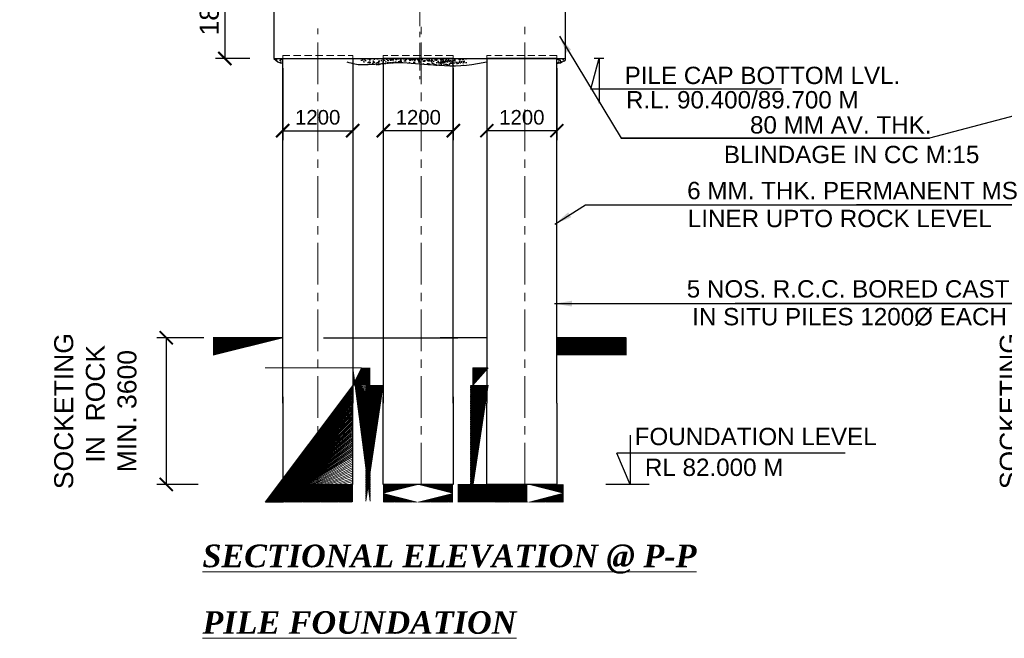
# Model space of a CAD drawing. Header units: millimetres. Extents: x -7734343280 to -3864522140, y -13315289801 to -345766.
# Tile 4 of 22: x -3864760694 to -3864726934, y -6657792782 to -6657771580. Entities that reach past the tile are written whole.
import ezdxf

# ---------------------------------------------------------------- set-up
doc = ezdxf.new("R2010")
doc.units = ezdxf.units.MM
doc.header["$MEASUREMENT"] = 0
doc.header["$PDMODE"] = 2
for name, pattern in [('CENTER', [50.800000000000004, 31.75, -6.35, 6.35, -6.35]), ('DASHED', [0.75, 0.5, -0.25]), ('HIDDEN', [0.375, 0.25, -0.125])]:
    doc.linetypes.add(name, pattern=pattern)
for name, color, linetype, lineweight in [('BSTR', 62, 'Continuous', 13), ('CEN', 3, 'CENTER', 13), ('STEEL', 12, 'Continuous', 35), ('STR', 7, 'Continuous', 25), ('SYM', 8, 'Continuous', 5), ('TITLE', 10, 'Continuous', 18)]:
    doc.layers.add(name, color=color, linetype=linetype, lineweight=lineweight)
doc.layers.add('CHNGE', color=7, linetype='Continuous')
doc.layers.add('TEXT', color=7, linetype='Continuous')
doc.styles.add('ROMANS', font='arial.ttf')
doc.styles.add('ROMANT', font='romant.shx')
doc.dimstyles.new('ROMANS', dxfattribs={"dimtxt": 650, "dimasz": 650, "dimexe": 325, "dimexo": 325, "dimgap": 325, "dimtad": 1, "dimdec": 0, "dimzin": 9, "dimdsep": 46, "dimtxsty": 'ROMANS', "dimcen": 325, "dimclrd": 4, "dimclre": 4, "dimclrt": 6, "dimadec": 0, "dimazin": 0, "dimtfac": 1, "dimtdec": 0, "dimtmove": 0, "dimatfit": 3, "dimfxl": 1, "dimtolj": 1, "dimtzin": 9, "dimarcsym": 0})
pattern_1 = [(45, (3869591717.704899, 6657699060.754195), (-176.7766952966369, 176.7766952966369), [])]
pattern_2 = [(134.999998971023, (-11599088982.17713, 6657699199.655475), (176.7766984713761, 176.7766921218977), [])]

# ---------------------------------------------------------------- blocks, each defined once
blk = doc.blocks.new('_ArchTick')
at = {"color": 0, "linetype": 'ByBlock', "const_width": 0.15}
blk.add_lwpolyline([(-0.5, -0.5), (0.5, 0.5)], dxfattribs=at)
blk = doc.blocks.new('*D198')
at = {"layer": 'CHNGE', "color": 4, "lineweight": -2, "transparency": 16777216}
for p, q in [((-3864754380.488568, -6657782480.986887), (-3864755994.884746, -6657782480.986887)), ((-3864755669.884746, -6657782480.986887), (-3864755669.884746, -6657787510.985216)), ((-3864754580.466283, -6657787510.985216), (-3864755994.884746, -6657787510.985216))]:
    blk.add_line(p, q, dxfattribs=at)
at = {"layer": 'Defpoints', "color": 0, "lineweight": 30, "transparency": 16777216}
for p in [(-3864754055.488568, -6657782480.986887), (-3864755669.884746, -6657787510.985216), (-3864754255.466283, -6657787510.985216)]:
    blk.add_point(p, dxfattribs=at)
at = {"layer": 'CHNGE', "color": 4, "lineweight": -2, "transparency": 16777216, "xscale": 450, "yscale": 450, "zscale": 450}
for p, rotation in [((-3864755669.884746, -6657782480.986887), 90), ((-3864755669.884746, -6657787510.985216), 270)]:
    blk.add_blockref('_ArchTick', p, dxfattribs=dict(at, rotation=rotation))
at = {"layer": 'CHNGE', "color": 7, "transparency": 16777216, "insert": (-3864758096.840179, -6657784995.986053), "char_height": 650, "attachment_point": 5, "rotation": 90, "style": 'ROMANS'}
blk.add_mtext('\\A1;SOCKETING\\P  IN  ROCK  \\PMIN. 3600', dxfattribs=at)
blk = doc.blocks.new('*D200')
at = {"layer": 'Defpoints', "color": 0, "lineweight": 30, "transparency": 16777216}
for p in [(-3864751676.774036, -6657772910.985216), (-3864749276.774057, -6657772910.985216), (-3864749276.774057, -6657775383.846039)]:
    blk.add_point(p, dxfattribs=at)
at = {"layer": 'TEXT', "color": 4, "lineweight": -2, "transparency": 16777216}
for p, q in [((-3864751676.774036, -6657773235.985216), (-3864751676.774036, -6657775708.846039)), ((-3864749276.774057, -6657773235.985216), (-3864749276.774057, -6657775708.846039)), ((-3864751676.774036, -6657775383.846039), (-3864749276.774057, -6657775383.846039))]:
    blk.add_line(p, q, dxfattribs=at)
at = {"layer": 'TEXT', "color": 4, "lineweight": -2, "transparency": 16777216, "xscale": 450, "yscale": 450, "zscale": 450, "rotation": 180}
blk.add_blockref('_ArchTick', (-3864751676.774036, -6657775383.846039), dxfattribs=at)
at = {"layer": 'TEXT', "color": 4, "lineweight": -2, "transparency": 16777216, "xscale": 450, "yscale": 450, "zscale": 450}
blk.add_blockref('_ArchTick', (-3864749276.774057, -6657775383.846039), dxfattribs=at)
at = {"layer": 'TEXT', "color": 7, "transparency": 16777216, "insert": (-3864750476.774047, -6657774928.559545), "char_height": 500, "attachment_point": 5, "style": 'ROMANS'}
blk.add_mtext('\\A1;1200', dxfattribs=at)
blk = doc.blocks.new('*D201')
at = {"layer": 'CHNGE', "color": 4, "lineweight": -2, "transparency": 16777216}
for p, q in [((-3864752734.884744, -6657769310.985193), (-3864753984.884744, -6657769310.985193)), ((-3864753659.884744, -6657769310.985193), (-3864753659.884744, -6657772910.985193)), ((-3864752804.884744, -6657772910.985193), (-3864753984.884744, -6657772910.985193))]:
    blk.add_line(p, q, dxfattribs=at)
at = {"layer": 'Defpoints', "color": 0, "lineweight": 30, "transparency": 16777216}
for p in [(-3864752409.884744, -6657769310.985193), (-3864753659.884744, -6657772910.985193), (-3864752479.884744, -6657772910.985193)]:
    blk.add_point(p, dxfattribs=at)
at = {"layer": 'CHNGE', "color": 4, "lineweight": -2, "transparency": 16777216, "xscale": 450, "yscale": 450, "zscale": 450}
for p, rotation in [((-3864753659.884744, -6657769310.985193), 90), ((-3864753659.884744, -6657772910.985193), 270)]:
    blk.add_blockref('_ArchTick', p, dxfattribs=dict(at, rotation=rotation))
at = {"layer": 'CHNGE', "color": 7, "transparency": 16777216, "insert": (-3864754191.757185, -6657771110.985194), "char_height": 650, "attachment_point": 5, "rotation": 90, "style": 'ROMANS'}
blk.add_mtext('\\A1;1800', dxfattribs=at)
blk = doc.blocks.new('*D202')
at = {"layer": 'Defpoints', "color": 0, "lineweight": 30, "transparency": 16777216}
for p in [(-3864744676.774014, -6657772910.985216), (-3864742276.774036, -6657772910.985216), (-3864744676.774014, -6657775383.846039)]:
    blk.add_point(p, dxfattribs=at)
at = {"layer": 'TEXT', "color": 4, "lineweight": -2, "transparency": 16777216}
for p, q in [((-3864744676.774014, -6657773235.985216), (-3864744676.774014, -6657775708.846039)), ((-3864742276.774036, -6657773235.985216), (-3864742276.774036, -6657775708.846039)), ((-3864742276.774036, -6657775383.846039), (-3864744676.774014, -6657775383.846039))]:
    blk.add_line(p, q, dxfattribs=at)
at = {"layer": 'TEXT', "color": 4, "lineweight": -2, "transparency": 16777216, "xscale": 450, "yscale": 450, "zscale": 450, "rotation": 180}
blk.add_blockref('_ArchTick', (-3864744676.774014, -6657775383.846039), dxfattribs=at)
at = {"layer": 'TEXT', "color": 4, "lineweight": -2, "transparency": 16777216, "xscale": 450, "yscale": 450, "zscale": 450}
blk.add_blockref('_ArchTick', (-3864742276.774036, -6657775383.846039), dxfattribs=at)
at = {"layer": 'TEXT', "color": 7, "transparency": 16777216, "insert": (-3864743476.774025, -6657774928.559545), "char_height": 500, "attachment_point": 5, "style": 'ROMANS'}
blk.add_mtext('\\A1;1200', dxfattribs=at)
blk = doc.blocks.new('*D161')
at = {"layer": 'Defpoints', "color": 0, "lineweight": 30, "transparency": 16777216}
for p in [(-3864748226.81104, -6657772910.985213), (-3864745826.811062, -6657772910.985213), (-3864748226.81104, -6657775383.846036)]:
    blk.add_point(p, dxfattribs=at)
at = {"layer": 'TEXT', "color": 4, "lineweight": -2, "transparency": 16777216}
for p, q in [((-3864748226.81104, -6657773235.985213), (-3864748226.81104, -6657775708.846036)), ((-3864745826.811062, -6657773235.985213), (-3864745826.811062, -6657775708.846036)), ((-3864745826.811062, -6657775383.846036), (-3864748226.81104, -6657775383.846036))]:
    blk.add_line(p, q, dxfattribs=at)
at = {"layer": 'TEXT', "color": 4, "lineweight": -2, "transparency": 16777216, "xscale": 450, "yscale": 450, "zscale": 450, "rotation": 180}
blk.add_blockref('_ArchTick', (-3864748226.81104, -6657775383.846036), dxfattribs=at)
at = {"layer": 'TEXT', "color": 4, "lineweight": -2, "transparency": 16777216, "xscale": 450, "yscale": 450, "zscale": 450}
blk.add_blockref('_ArchTick', (-3864745826.811062, -6657775383.846036), dxfattribs=at)
at = {"layer": 'TEXT', "color": 7, "transparency": 16777216, "insert": (-3864747026.811051, -6657774928.559542), "char_height": 500, "attachment_point": 5, "style": 'ROMANS'}
blk.add_mtext('\\A1;1200', dxfattribs=at)
blk = doc.blocks.new('*D163')
at = {"layer": 'CHNGE', "color": 4, "lineweight": -2, "transparency": 16777216}
for p, q in [((-3864721960.488568, -6657782480.986887), (-3864723574.884746, -6657782480.986887)), ((-3864723249.884746, -6657782480.986887), (-3864723249.884746, -6657787510.985216)), ((-3864722160.466283, -6657787510.985216), (-3864723574.884746, -6657787510.985216))]:
    blk.add_line(p, q, dxfattribs=at)
at = {"layer": 'Defpoints', "color": 0, "lineweight": 30, "transparency": 16777216}
for p in [(-3864721635.488568, -6657782480.986887), (-3864723249.884746, -6657787510.985216), (-3864721835.466283, -6657787510.985216)]:
    blk.add_point(p, dxfattribs=at)
at = {"layer": 'CHNGE', "color": 4, "lineweight": -2, "transparency": 16777216, "xscale": 450, "yscale": 450, "zscale": 450}
for p, rotation in [((-3864723249.884746, -6657782480.986887), 90), ((-3864723249.884746, -6657787510.985216), 270)]:
    blk.add_blockref('_ArchTick', p, dxfattribs=dict(at, rotation=rotation))
at = {"layer": 'CHNGE', "color": 7, "transparency": 16777216, "insert": (-3864725676.840179, -6657784995.986053), "char_height": 650, "attachment_point": 5, "rotation": 90, "style": 'ROMANS'}
blk.add_mtext('\\A1;SOCKETING\\P  IN  ROCK  \\PMIN. 3600', dxfattribs=at)

msp = doc.modelspace()

# ---------------------------------------------------------------- hatches: boundary and pattern name
at = {"ltscale": 20}
h = msp.add_hatch(dxfattribs=at)
h.set_pattern_fill('ANSI31', color=256, scale=2000, style=0)
h.set_pattern_definition([(135, (-11599086671.27528, 6657700090.752524), (176.7766952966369, 176.7766952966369), [])])
h.paths.add_polyline_path([(-3864754055.488589, -6657783080.986887), (-3864751676.796342, -6657783080.986887), (-3864751676.796342, -6657782480.986887), (-3864754055.488589, -6657782480.986887)])
h = msp.add_hatch(dxfattribs=at)
h.set_pattern_fill('ANSI31', color=256, scale=2000, style=0)
h.set_pattern_definition([(45, (3869592717.704899, 6657700090.752524), (-176.7766952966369, 176.7766952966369), [])])
h.paths.add_polyline_path([(-3864739898.081789, -6657783080.986887), (-3864742276.774036, -6657783080.986887), (-3864742276.774036, -6657782480.986887), (-3864739898.081789, -6657782480.986887)])
at = {"layer": 'STEEL', "lineweight": 25}
h = msp.add_hatch(dxfattribs=at)
h.set_pattern_fill('AR-CONC', scale=30, angle=-3.81666561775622e-14, style=0)
h.set_pattern_definition([(49.99999999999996, (-3863426318.270333, -6657629230.656311), (215.1780547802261, -18.82564049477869), [22.5, -247.5]), (354.9999999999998, (-3863426318.270333, -6657629230.656311), (-41.62540008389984, 225.6576401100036), [17.99999999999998, -197.9999999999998]), (100.4513999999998, (-3863426300.33883, -6657629232.225113), (173.5528145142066, 206.831862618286), [19.12205699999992, -210.3426335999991]), (46.18419999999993, (-3863426318.270333, -6657629170.656311), (320.1723145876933, -49.65570429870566), [33.74999999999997, -371.2499999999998]), (96.6355999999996, (-3863426291.58931, -6657629174.794303), (280.3988116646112, 292.2353612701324), [28.68308639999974, -315.5138999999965]), (351.1841999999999, (-3863426318.270333, -6657629170.656311), (280.3985835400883, 292.2355802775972), [26.99999999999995, -296.9999999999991]), (20.99999999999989, (-3863426288.270333, -6657629185.656311), (179.0721156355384, -120.7856671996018), [22.5, -247.5]), (326.0000000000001, (-3863426288.270333, -6657629185.656311), (72.99459957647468, 217.5450135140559), [17.99999999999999, -197.9999999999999]), (71.45139999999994, (-3863426273.347663, -6657629195.721792), (252.0667885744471, 96.75914901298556), [19.12205699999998, -210.3426335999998]), (37.49999999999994, (-3863426318.270333, -6657629230.656311), (3.647956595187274, 99.86815614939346), [0, -195.6, 0, -201, 0, -198.75]), (7.499999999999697, (-3863426318.270333, -6657629230.656311), (78.92086123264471, 118.323513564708), [0, -114.5999999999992, 0, -191.0999999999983, 0, -75.74999999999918]), (327.5, (-3863426385.170333, -6657629230.656311), (160.1467308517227, -6.766461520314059), [0, -74.9999999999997, 0, -233.9999999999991, 0, -310.4999999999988]), (317.5, (-3863426415.170333, -6657629230.656311), (174.9558508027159, 30.03149469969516), [0, -97.5, 0, -155.4, 0, -220.5])])
h.paths.add_polyline_path([(-3864751676.774036, -6657772910.985216), (-3864751976.774036, -6657772910.985216, 0.1975669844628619), (-3864751676.774036, -6657773070.985216)])
h = msp.add_hatch(dxfattribs=at)
h.set_pattern_fill('AR-CONC', scale=30, angle=-3.81666561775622e-14, style=0)
h.set_pattern_definition([(49.99999999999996, (-3863426018.270333, -6657629230.656311), (215.1780547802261, -18.82564049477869), [22.5, -247.5]), (354.9999999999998, (-3863426018.270333, -6657629230.656311), (-41.62540008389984, 225.6576401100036), [17.99999999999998, -197.9999999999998]), (100.4513999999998, (-3863426000.33883, -6657629232.225113), (173.5528145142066, 206.831862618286), [19.12205699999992, -210.3426335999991]), (46.18419999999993, (-3863426018.270333, -6657629170.656311), (320.1723145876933, -49.65570429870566), [33.74999999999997, -371.2499999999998]), (96.6355999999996, (-3863425991.58931, -6657629174.794303), (280.3988116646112, 292.2353612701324), [28.68308639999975, -315.5138999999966]), (351.1841999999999, (-3863426018.270333, -6657629170.656311), (280.3985835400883, 292.2355802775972), [26.99999999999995, -296.9999999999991]), (20.99999999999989, (-3863425988.270333, -6657629185.656311), (179.0721156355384, -120.7856671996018), [22.5, -247.5]), (326.0000000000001, (-3863425988.270333, -6657629185.656311), (72.99459957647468, 217.5450135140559), [17.99999999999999, -197.9999999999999]), (71.45139999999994, (-3863425973.347663, -6657629195.721792), (252.0667885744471, 96.75914901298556), [19.12205699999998, -210.3426335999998]), (37.49999999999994, (-3863426018.270333, -6657629230.656311), (3.647956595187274, 99.86815614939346), [0, -195.6, 0, -201, 0, -198.75]), (7.499999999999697, (-3863426018.270333, -6657629230.656311), (78.92086123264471, 118.323513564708), [0, -114.5999999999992, 0, -191.0999999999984, 0, -75.7499999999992]), (327.5, (-3863426085.170333, -6657629230.656311), (160.1467308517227, -6.766461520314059), [0, -74.9999999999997, 0, -233.9999999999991, 0, -310.4999999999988]), (317.5, (-3863426115.170333, -6657629230.656311), (174.9558508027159, 30.03149469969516), [0, -97.5, 0, -155.4, 0, -220.5])])
edge = h.paths.add_edge_path()
edge.add_line((-3864747176.774036, -6657772910.985216), (-3864748976.774036, -6657772910.985216))
edge.add_line((-3864748976.774036, -6657772910.985216), (-3864748976.774036, -6657773018.063052))
edge.add_spline(control_points=[(-3864748976.774036, -6657773018.063053), (-3864748901.617605, -6657773046.98583), (-3864748668.747637, -6657773136.423862), (-3864748272.39177, -6657773135.108403), (-3864747757.125579, -6657773015.041904), (-3864747399.808154, -6657773034.145217), (-3864747176.774036, -6657773057.717672)], knot_values=[0.674050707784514, 0.674050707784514, 0.674050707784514, 0.674050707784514, 120.9961100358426, 373.4219117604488, 577.886559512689, 911.9639161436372, 911.9639161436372, 911.9639161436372, 911.9639161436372], degree=3, periodic=0)
edge.add_line((-3864747176.774036, -6657773057.717672), (-3864747176.774036, -6657772910.985217))
edge = h.paths.add_edge_path()
edge.add_line((-3864745376.774036, -6657772910.985216), (-3864747176.774036, -6657772910.985216))
edge.add_line((-3864747176.774036, -6657772910.985216), (-3864747176.774036, -6657773057.717671))
edge.add_spline(control_points=[(-3864747176.774036, -6657773057.717672), (-3864747018.389399, -6657773074.45733), (-3864746481.507267, -6657773150.902982), (-3864745873.469799, -6657773188.366297), (-3864745442.081377, -6657773086.418902), (-3864745376.774036, -6657773070.985216)], knot_values=[911.9639161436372, 911.9639161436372, 911.9639161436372, 911.9639161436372, 1149.204394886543, 1712.636086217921, 1813.149954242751, 1813.149954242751, 1813.149954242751, 1813.149954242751], degree=3, periodic=0)
edge.add_line((-3864745376.774036, -6657773070.985216), (-3864745376.774036, -6657772910.985216))
h = msp.add_hatch(dxfattribs=at)
h.set_pattern_fill('AR-CONC', scale=30, angle=-3.81666561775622e-14, style=0)
h.set_pattern_definition([(49.99999999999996, (-3863429358.782673, -6657629230.656308), (215.1780547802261, -18.82564049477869), [22.5, -247.5]), (354.9999999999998, (-3863429358.782673, -6657629230.656308), (-41.62540008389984, 225.6576401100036), [17.99999999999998, -197.9999999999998]), (100.4513999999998, (-3863429340.851169, -6657629232.22511), (173.5528145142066, 206.831862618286), [19.12205699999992, -210.3426335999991]), (46.18419999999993, (-3863429358.782673, -6657629170.656308), (320.1723145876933, -49.65570429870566), [33.74999999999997, -371.2499999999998]), (96.6355999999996, (-3863429332.101649, -6657629174.7943), (280.3988116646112, 292.2353612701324), [28.68308639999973, -315.5138999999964]), (351.1841999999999, (-3863429358.782673, -6657629170.656308), (280.3985835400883, 292.2355802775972), [26.99999999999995, -296.9999999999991]), (20.99999999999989, (-3863429328.782673, -6657629185.656308), (179.0721156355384, -120.7856671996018), [22.5, -247.5]), (326.0000000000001, (-3863429328.782673, -6657629185.656308), (72.99459957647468, 217.5450135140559), [17.99999999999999, -197.9999999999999]), (71.45139999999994, (-3863429313.860003, -6657629195.721789), (252.0667885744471, 96.75914901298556), [19.12205699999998, -210.3426335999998]), (37.49999999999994, (-3863429358.782673, -6657629230.656308), (3.647956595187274, 99.86815614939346), [0, -195.6, 0, -201, 0, -198.75]), (7.499999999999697, (-3863429358.782673, -6657629230.656308), (78.92086123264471, 118.323513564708), [0, -114.5999999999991, 0, -191.0999999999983, 0, -75.74999999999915]), (327.5, (-3863429425.682673, -6657629230.656308), (160.1467308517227, -6.766461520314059), [0, -74.9999999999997, 0, -233.9999999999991, 0, -310.4999999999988]), (317.5, (-3863429455.682673, -6657629230.656308), (174.9558508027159, 30.03149469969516), [0, -97.5, 0, -155.4, 0, -220.5])])
edge = h.paths.add_edge_path()
edge.add_spline(control_points=[(-3864746317.286376, -6657773070.985213), (-3864746259.10989, -6657773067.854751), (-3864746168.150037, -6657773062.960223), (-3864746091.300472, -6657772994.193785), (-3864746014.493418, -6657772980.203328), (-3864746016.250016, -6657772936.669396), (-3864746017.286376, -6657772910.985213)], knot_values=[0, 0, 0, 0, 83.52431067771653, 130.5915797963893, 153.4006962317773, 186.2209619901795, 186.2209619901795, 186.2209619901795, 186.2209619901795], degree=3, periodic=0)
edge.add_line((-3864746017.286376, -6657772910.985213), (-3864746317.286376, -6657772910.985213))
edge.add_line((-3864746317.286376, -6657772910.985213), (-3864746317.286376, -6657773070.985213))
h = msp.add_hatch(dxfattribs=at)
h.set_pattern_fill('AR-CONC', scale=30, angle=-3.81666561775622e-14, style=0)
h.set_pattern_definition([(49.99999999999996, (-3863425358.745647, -6657629230.656311), (215.1780547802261, -18.82564049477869), [22.5, -247.5]), (354.9999999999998, (-3863425358.745647, -6657629230.656311), (-41.62540008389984, 225.6576401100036), [17.99999999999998, -197.9999999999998]), (100.4513999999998, (-3863425340.814143, -6657629232.225113), (173.5528145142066, 206.831862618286), [19.12205699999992, -210.3426335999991]), (46.18419999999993, (-3863425358.745647, -6657629170.656311), (320.1723145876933, -49.65570429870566), [33.74999999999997, -371.2499999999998]), (96.6355999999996, (-3863425332.064623, -6657629174.794303), (280.3988116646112, 292.2353612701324), [28.68308639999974, -315.5138999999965]), (351.1841999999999, (-3863425358.745647, -6657629170.656311), (280.3985835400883, 292.2355802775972), [26.99999999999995, -296.9999999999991]), (20.99999999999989, (-3863425328.745647, -6657629185.656311), (179.0721156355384, -120.7856671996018), [22.5, -247.5]), (326.0000000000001, (-3863425328.745647, -6657629185.656311), (72.99459957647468, 217.5450135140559), [17.99999999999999, -197.9999999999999]), (71.45139999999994, (-3863425313.822977, -6657629195.721792), (252.0667885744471, 96.75914901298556), [19.12205699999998, -210.3426335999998]), (37.49999999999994, (-3863425358.745647, -6657629230.656311), (3.647956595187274, 99.86815614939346), [0, -195.6, 0, -201, 0, -198.75]), (7.499999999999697, (-3863425358.745647, -6657629230.656311), (78.92086123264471, 118.323513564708), [0, -114.5999999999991, 0, -191.0999999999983, 0, -75.74999999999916]), (327.5, (-3863425425.645647, -6657629230.656311), (160.1467308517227, -6.766461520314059), [0, -74.9999999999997, 0, -233.9999999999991, 0, -310.4999999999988]), (317.5, (-3863425455.645647, -6657629230.656311), (174.9558508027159, 30.03149469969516), [0, -97.5, 0, -155.4, 0, -220.5])])
edge = h.paths.add_edge_path()
edge.add_spline(control_points=[(-3864742317.24935, -6657773070.985216), (-3864742259.072865, -6657773067.854753), (-3864742168.113011, -6657773062.960226), (-3864742091.263446, -6657772994.193788), (-3864742014.456392, -6657772980.203331), (-3864742016.21299, -6657772936.669399), (-3864742017.24935, -6657772910.985216)], knot_values=[0, 0, 0, 0, 83.52431067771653, 130.5915797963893, 153.4006962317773, 186.2209619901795, 186.2209619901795, 186.2209619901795, 186.2209619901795], degree=3, periodic=0)
edge.add_line((-3864742017.24935, -6657772910.985216), (-3864742317.24935, -6657772910.985216))
edge.add_line((-3864742317.24935, -6657772910.985216), (-3864742317.24935, -6657773070.985216))
at = {"layer": 'SYM'}
h = msp.add_hatch(dxfattribs=at)
h.set_pattern_fill('ANSI31', color=256, scale=2000, style=0)
h.set_pattern_definition(pattern_1)
h.paths.add_polyline_path([(-3864752276.774036, -6657788110.985216), (-3864751655.466283, -6657788110.985216), (-3864751655.466283, -6657783510.985216), (-3864752276.774036, -6657783510.985216)])
h.paths.add_polyline_path([(-3864748676.774036, -6657788110.985216), (-3864749276.774036, -6657788110.985216), (-3864749276.774036, -6657784110.985216), (-3864748676.774036, -6657784110.985216)])
h.paths.add_polyline_path([(-3864748682.320537, -6657784110.985218), (-3864748682.320537, -6657783510.985218), (-3864749276.774036, -6657783510.985216), (-3864749276.774036, -6657784110.985216)])
h = msp.add_hatch(dxfattribs=at)
h.set_pattern_fill('ANSI31', color=256, scale=2000, style=0)
h.set_pattern_definition(pattern_2)
h.paths.add_polyline_path([(-3864745226.831522, -6657788110.985304), (-3864745848.139274, -6657788110.985292), (-3864745848.139191, -6657783510.985292), (-3864745226.831439, -6657783510.985304)])
h.paths.add_polyline_path([(-3864748826.831522, -6657788110.985239), (-3864748226.831522, -6657788110.98525), (-3864748226.831449, -6657784110.98525), (-3864748826.831449, -6657784110.985239)])
h.paths.add_polyline_path([(-3864748752.307994, -6657783510.985241), (-3864748752.307993, -6657784110.985243), (-3864748226.831449, -6657784110.98525), (-3864748226.831439, -6657783510.98525)])
h = msp.add_hatch(dxfattribs=at)
h.set_pattern_fill('ANSI31', color=256, scale=2000, style=0)
h.set_pattern_definition([(134.999998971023, (-11599085389.06041, 6657699199.655478), (176.7766984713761, 176.7766921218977), [])])
h.paths.add_polyline_path([(-3864741633.714798, -6657788110.985302), (-3864742255.022551, -6657788110.985291), (-3864742255.022468, -6657783510.985291), (-3864741633.714715, -6657783510.985302)])
h.paths.add_polyline_path([(-3864745233.714798, -6657788110.985237), (-3864744633.714798, -6657788110.985249), (-3864744633.714726, -6657784110.985249), (-3864745233.714726, -6657784110.985237)])
h.paths.add_polyline_path([(-3864745159.191271, -6657783510.985239), (-3864745159.19127, -6657784110.985241), (-3864744633.714726, -6657784110.985249), (-3864744633.714715, -6657783510.985249)])
h = msp.add_hatch(dxfattribs=at)
h.set_pattern_fill('ANSI31', color=256, scale=2000, style=0)
h.set_pattern_definition(pattern_1)
h.paths.add_polyline_path([(-3864749276.774036, -6657788110.985216), (-3864751655.466283, -6657788110.985216), (-3864751655.466283, -6657787510.985216), (-3864749276.774036, -6657787510.985216)])
h = msp.add_hatch(dxfattribs=at)
h.set_pattern_fill('ANSI31', color=256, scale=2000, style=0)
h.set_pattern_definition([(45.00000102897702, (3869591478.592035, 6657699199.655478), (-176.7766984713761, 176.7766921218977), [])])
h.paths.add_polyline_path([(-3864749276.753574, -6657788110.985249), (-3864751655.445821, -6657788110.985291), (-3864751655.445833, -6657787510.985291), (-3864749276.753585, -6657787510.985249)])
h = msp.add_hatch(dxfattribs=at)
h.set_pattern_fill('ANSI31', color=256, scale=2000, style=0)
h.set_pattern_definition(pattern_2)
h.paths.add_polyline_path([(-3864748226.831522, -6657788110.98525), (-3864745848.139274, -6657788110.985292), (-3864745848.139263, -6657787510.985292), (-3864748226.83151, -6657787510.98525)])
h = msp.add_hatch(dxfattribs=at)
h.set_pattern_fill('ANSI31', color=256, scale=2000, style=0)
h.set_pattern_definition([(135, (-11599089221.28999, 6657699060.754195), (176.7766952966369, 176.7766952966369), [])])
h.paths.add_polyline_path([(-3864748226.811059, -6657788110.985218), (-3864745848.118812, -6657788110.985218), (-3864745848.118812, -6657787510.985218), (-3864748226.811059, -6657787510.985218)])
h = msp.add_hatch(dxfattribs=at)
h.set_pattern_fill('ANSI31', color=256, scale=2000, style=0)
h.set_pattern_definition([(134.999998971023, (-11599086432.17112, 6657699199.655478), (176.7766984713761, 176.7766921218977), [])])
h.paths.add_polyline_path([(-3864745676.825507, -6657788110.985249), (-3864743298.133259, -6657788110.985291), (-3864743298.133248, -6657787510.985291), (-3864745676.825495, -6657787510.985249)])
h = msp.add_hatch(dxfattribs=at)
h.set_pattern_fill('ANSI31', color=256, scale=2000, style=0)
h.set_pattern_definition([(135, (-11599085421.28398, 6657699060.754195), (176.7766952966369, 176.7766952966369), [])])
h.paths.add_polyline_path([(-3864744426.805045, -6657788110.985216), (-3864742048.112797, -6657788110.985216), (-3864742048.112797, -6657787510.985216), (-3864744426.805045, -6657787510.985216)])

# ---------------------------------------------------------------- linework, layer by layer
for p, q in [((-3864751676.796321, -6657782480.986887), (-3864754055.488568, -6657782480.986887)), ((-3864744676.774014, -6657782480.986889), (-3864746276.853723, -6657782480.986889)), ((-3864739898.081789, -6657782480.986887), (-3864742276.774036, -6657782480.986887))]:
    msp.add_line(p, q)
at = {"color": 7}
for p, q in [((-3864751676.774036, -6657787510.985216), (-3864749476.774039, -6657787510.985225)), ((-3864751676.774036, -6657787510.985216), (-3864749476.774039, -6657787510.985225)), ((-3864745826.811062, -6657787510.985213), (-3864748026.811059, -6657787510.985222)), ((-3864745826.811062, -6657787510.985213), (-3864748026.811059, -6657787510.985222)), ((-3864742276.774036, -6657787510.985216), (-3864744476.774033, -6657787510.985225)), ((-3864742276.774036, -6657787510.985216), (-3864744476.774033, -6657787510.985225))]:
    msp.add_line(p, q, dxfattribs=at)
at = {"color": 7, "ltscale": 1000}
for points in [[(-3864751676.774036, -6657782387.608672), (-3864751676.774036, -6657772910.985216), (-3864749276.774057, -6657772910.985216), (-3864749276.774057, -6657784723.33651)], [(-3864751676.774036, -6657784723.336506), (-3864751676.774036, -6657773070.985216)], [(-3864749276.774057, -6657772910.985216), (-3864749276.774057, -6657784723.33651)], [(-3864745826.811062, -6657782387.608669), (-3864745826.811062, -6657772910.985213), (-3864748226.81104, -6657772910.985213), (-3864748226.81104, -6657784723.336507)], [(-3864745826.811062, -6657784723.336503), (-3864745826.811062, -6657773070.985213)], [(-3864742276.774036, -6657782387.608672), (-3864742276.774036, -6657772910.985216), (-3864744676.774014, -6657772910.985216), (-3864744676.774014, -6657784723.33651)], [(-3864742276.774036, -6657784723.336506), (-3864742276.774036, -6657773070.985216)]]:
    msp.add_lwpolyline(points, dxfattribs=at)
at = {"ltscale": 20}
msp.add_lwpolyline([(-3864750276.755509, -6657782480.986887), (-3864745676.825454, -6657782480.986887)], dxfattribs=at)
at = {"layer": 'BSTR', "color": 7, "linetype": 'HIDDEN', "ltscale": 1000}
for points in [[(-3864751676.774036, -6657772810.985216), (-3864749276.774057, -6657772810.985217), (-3864749276.774057, -6657772910.985216), (-3864751676.774036, -6657772910.985216)], [(-3864745826.811062, -6657772810.985213), (-3864748226.81104, -6657772810.985214), (-3864748226.81104, -6657772910.985213), (-3864745826.811062, -6657772910.985213)], [(-3864742276.774036, -6657772810.985216), (-3864744676.774014, -6657772810.985217), (-3864744676.774014, -6657772910.985216), (-3864742276.774036, -6657772910.985216)]]:
    msp.add_lwpolyline(points, close=True, dxfattribs=at)
at = {"layer": 'CEN', "color": 7, "ltscale": 30}
msp.add_line((-3864746976.774055, -6657754085.199057), (-3864746976.774036, -6657773618.878986), dxfattribs=at)
at = {"layer": 'CEN', "color": 7, "ltscale": 45}
for p, q in [((-3864746926.811069, -6657787510.985214), (-3864746926.811049, -6657771823.846014)), ((-3864743376.774043, -6657787510.985218), (-3864743376.774024, -6657771823.846018)), ((-3864750476.774038, -6657787510.985216), (-3864750476.774057, -6657771883.846016))]:
    msp.add_line(p, q, dxfattribs=at)
at = {"layer": 'STEEL', "color": 7, "lineweight": 25}
msp.add_arc((-3864751632.213737, -6657772626.184657), 447.0270216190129, 219.5758491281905, 264.2791743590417, dxfattribs=at)
for points in [[(-3864749476.774038, -6657773023.846016), (-3864749199.884744, -6657773095.318771), (-3864748744.372071, -6657773114.147049), (-3864747840.624549, -6657773049.254003), (-3864746699.938241, -6657773115.969985), (-3864745189.884744, -6657773113.846016), (-3864744676.774014, -6657773019.135577)], [(-3864746276.811062, -6657773070.985213), (-3864746112.727989, -6657773039.64854), (-3864746030.84395, -6657772993.212396), (-3864745988.795291, -6657772975.522471), (-3864745976.811062, -6657772910.985213)], [(-3864742276.774036, -6657773070.985216), (-3864742112.690963, -6657773039.648542), (-3864742030.806924, -6657772993.212399), (-3864741988.758265, -6657772975.522474), (-3864741976.774036, -6657772910.985216)]]:
    msp.add_spline(points, degree=3, dxfattribs=at)
at = {"layer": 'STR', "color": 7, "ltscale": 1000}
msp.add_lwpolyline([(-3864741976.774055, -6657769310.985193), (-3864751976.774055, -6657769310.985193), (-3864751976.774036, -6657772910.985216), (-3864741976.774036, -6657772910.985216)], close=True, dxfattribs=at)
at = {"layer": 'STR'}
for points in [[(-3864751676.774036, -6657784510.985216), (-3864751676.774036, -6657787510.985216), (-3864749276.774036, -6657787510.985216), (-3864749276.774036, -6657784510.985216)], [(-3864751676.774036, -6657784510.985216), (-3864751676.774036, -6657787510.985216), (-3864749276.774036, -6657787510.985216), (-3864749276.819317, -6657784510.985216)], [(-3864745826.811059, -6657784510.985218), (-3864745826.811059, -6657787510.985218), (-3864748226.811059, -6657787510.985218), (-3864748226.765778, -6657784510.985218)], [(-3864745826.811059, -6657784510.985218), (-3864745826.811059, -6657787510.985218), (-3864748226.811059, -6657787510.985218), (-3864748226.811059, -6657784510.985218)]]:
    msp.add_lwpolyline(points, dxfattribs=at)
at = {"layer": 'STR', "color": 7}
for points in [[(-3864751676.774036, -6657784723.336506), (-3864751676.774036, -6657787510.985216), (-3864749276.774057, -6657787510.985223), (-3864749276.774057, -6657784723.33651)], [(-3864745826.811062, -6657784723.336503), (-3864745826.811062, -6657787510.985213), (-3864748226.81104, -6657787510.98522), (-3864748226.81104, -6657784723.336507)], [(-3864742276.774036, -6657784723.336506), (-3864742276.774036, -6657787510.985216), (-3864744676.774014, -6657787510.985223), (-3864744676.774014, -6657784723.33651)]]:
    msp.add_lwpolyline(points, dxfattribs=at)
at = {"layer": 'TEXT', "color": 6, "linetype": 'DASHED', "lineweight": 30, "ltscale": 20}
msp.add_line((-3864751976.774055, -6657772910.985193), (-3864750476.774055, -6657772910.985193), dxfattribs=at)
at = {"layer": 'TEXT', "color": 7, "linetype": 'ByBlock'}
msp.add_line((-3864740997.795887, -6657772903.066773), (-3864740663.866291, -6657772903.066773), dxfattribs=at)
at = {"layer": 'TEXT', "color": 7, "ltscale": 200}
for p, q in [((-3864739764.958472, -6657785820.282028), (-3864739764.958472, -6657787510.985216)), ((-3864739764.958472, -6657787510.985216), (-3864740219.612592, -6657786439.351099)), ((-3864732393.253078, -6657786439.351099), (-3864740219.612592, -6657786439.351099)), ((-3864739105.663944, -6657787510.985216), (-3864740594.996374, -6657787510.985216))]:
    msp.add_line(p, q, dxfattribs=at)
at = {"layer": 'TEXT', "color": 7}
msp.add_lwpolyline([(-3864734570.234186, -6657773959.290519), (-3864741109.884744, -6657773959.290519), (-3864740830.831089, -6657772903.066773), (-3864740830.831089, -6657774445.077296)], dxfattribs=at)

# ---------------------------------------------------------------- texts
at = {"layer": 'TEXT', "color": 7, "style": 'ROMANS'}
for s, p in [('PILE CAP BOTTOM LVL.', (-3864739952.003566, -6657773785.959948)), (' R.L. 90.400/89.700 M ', (-3864740138.559286, -6657774620.131346)), ('80 MM AV. THK.', (-3864735653.414062, -6657775481.130486)), ('BLINDAGE IN CC M:15', (-3864736549.064631, -6657776496.299184)), ('6 MM. THK. PERMANENT MS ', (-3864737808.550828, -6657777732.016381)), ('LINER UPTO ROCK LEVEL  ', (-3864737785.833371, -6657778690.069024)), ('5 NOS. R.C.C. BORED CAST', (-3864737823.447537, -6657781102.016706)), ('IN SITU PILES 1200%%C EACH  ', (-3864737634.422497, -6657782055.179745)), ('FOUNDATION LEVEL', (-3864739609.72294, -6657786162.604348)), (' RL 82.000 M', (-3864739488.969586, -6657787217.966913))]:
    msp.add_text(s, height=594, dxfattribs=at).set_placement(p)
at = {"layer": 'TITLE', "color": 7, "attachment_point": 1, "style": 'ROMANT'}
for s, insert, char_height, width in [('{\\fTimes New Roman|b1|i1|c0|p18;\\L\\C200;SECTIONAL ELEVATION @ P-P}', (-3864754428.597282, -6657789570.426293), 774.9999999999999, 46822.91666666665), ('{\\fTimes New Roman|b1|i1|c0|p18;\\L\\C200;PILE FOUNDATION}', (-3864754428.597282, -6657791852.398175), 775, 19886.77504081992)]:
    msp.add_mtext(s, dxfattribs=dict(at, insert=insert, char_height=char_height, width=width))

# ---------------------------------------------------------------- dimensions: what is measured, and where the dimension line sits
at = {"layer": 'CHNGE', "color": 7}
dim = msp.add_linear_dim(base=(-3864753659.884744, -6657772910.985193), p1=(-3864752409.884744, -6657769310.985193), p2=(-3864752479.884744, -6657772910.985193), angle=90, dimstyle='ROMANS', override={"dimasz": 450, "dimgap": 200, "dimlfac": 0.5, "dimblk1": 'ArchTick', "dimblk2": 'ArchTick', "dimsah": 1, "dimclrt": 7, "dimtmove": 1}, dxfattribs=at)
dim.commit()
dim.dimension.update_dxf_attribs({"geometry": '*D201', "text_midpoint": (-3864754191.757185, -6657771110.985194)})
for base, p1, p2, picture, middle in [((-3864755669.884746, -6657787510.985216), (-3864754055.488568, -6657782480.986887), (-3864754255.466283, -6657787510.985216), '*D198', (-3864755669.884745, -6657784995.986053)), ((-3864723249.884746, -6657787510.985216), (-3864721635.488568, -6657782480.986887), (-3864721835.466283, -6657787510.985216), '*D163', (-3864723249.884745, -6657784995.986053))]:
    dim = msp.add_linear_dim(base=base, p1=p1, p2=p2, angle=90, text='SOCKETING\\P  IN  ROCK  \\PMIN. 3600', dimstyle='ROMANS', override={"dimasz": 450, "dimgap": 1000, "dimlfac": 0.5, "dimblk1": 'ArchTick', "dimblk2": 'ArchTick', "dimsah": 1, "dimclrt": 7}, dxfattribs=at)
    dim.commit()
    dim.dimension.update_dxf_attribs({"geometry": picture, "text_midpoint": middle, "dimtype": 160})
at = {"layer": 'TEXT', "color": 7}
dim = msp.add_linear_dim(base=(-3864749276.774057, -6657775383.846039), p1=(-3864751676.774036, -6657772910.985216), p2=(-3864749276.774057, -6657772910.985216), dimstyle='ROMANS', override={"dimtxt": 500, "dimasz": 450, "dimgap": 200, "dimlfac": 0.5, "dimblk1": 'ArchTick', "dimblk2": 'ArchTick', "dimsah": 1, "dimclrt": 7, "dimtmove": 1}, dxfattribs=at)
dim.commit()
dim.dimension.update_dxf_attribs({"geometry": '*D200', "text_midpoint": (-3864750476.774047, -6657774928.559545)})
for base, p1, p2, picture, middle in [((-3864748226.81104, -6657775383.846036), (-3864745826.811062, -6657772910.985213), (-3864748226.81104, -6657772910.985213), '*D161', (-3864747026.811051, -6657774928.559542)), ((-3864744676.774014, -6657775383.846039), (-3864742276.774036, -6657772910.985216), (-3864744676.774014, -6657772910.985216), '*D202', (-3864743476.774025, -6657774928.559545))]:
    dim = msp.add_linear_dim(base=base, p1=p1, p2=p2, angle=180, dimstyle='ROMANS', override={"dimtxt": 500, "dimasz": 450, "dimgap": 200, "dimlfac": 0.5, "dimblk1": 'ArchTick', "dimblk2": 'ArchTick', "dimsah": 1, "dimclrt": 7, "dimtmove": 1}, dxfattribs=at)
    dim.commit()
    dim.dimension.update_dxf_attribs({"geometry": picture, "text_midpoint": middle})

# ---------------------------------------------------------------- leaders
for points in [[(-3864742185.649734, -6657772149.709002), (-3864740065.623457, -6657775640.730985), (-3864729502.972442, -6657775640.730985)], [(-3864719379.884744, -6657772973.846016), (-3864729502.972442, -6657775640.730985), (-3864740065.623457, -6657775640.730985)], [(-3864742344.212409, -6657778587.794971), (-3864741291.029236, -6657777921.181264), (-3864720482.797623, -6657777921.181264)], [(-3864719429.61445, -6657778587.794971), (-3864720482.797623, -6657777921.181264), (-3864732006.57556, -6657777921.181264)], [(-3864742362.690145, -6657781311.294299), (-3864722088.077379, -6657781311.294299)], [(-3864719339.893763, -6657781311.294299), (-3864736157.062385, -6657781311.294299)]]:
    msp.add_leader(points, dimstyle='ROMANS', override={"dimasz": 600, "dimgap": 15, "dimtad": 0}, dxfattribs=at)

doc.saveas('drawing.dxf')
